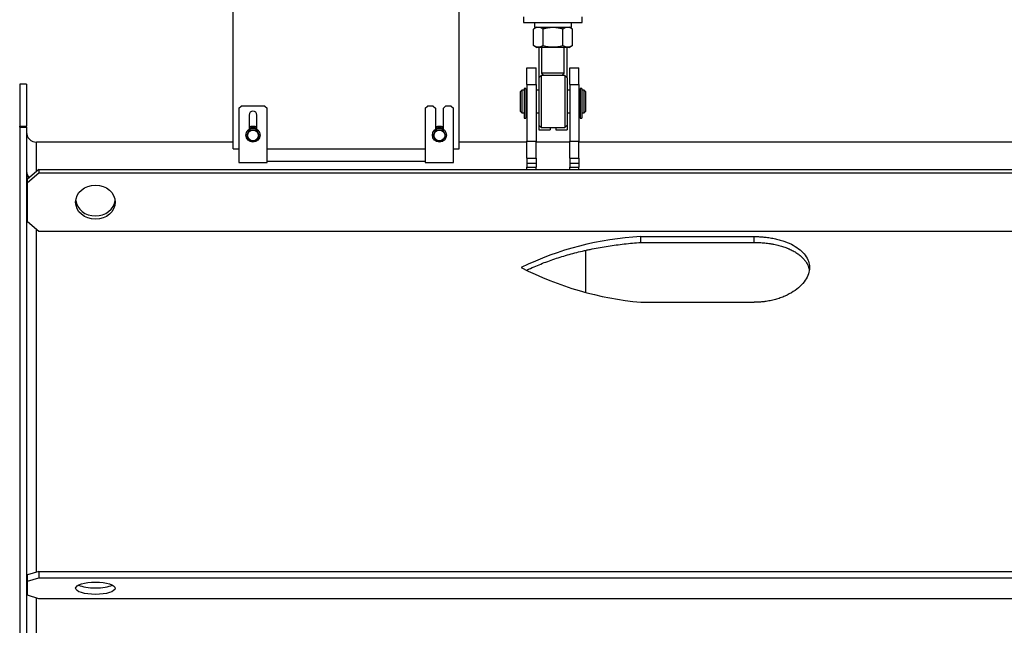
# Model space of a CAD drawing. Header units: millimetres. Extents: x 0 to 415, y -2 to 292.
# Tile 15 of 19: x 220 to 279, y 213 to 248. Entities that reach past the tile are written whole.
import ezdxf

# ---------------------------------------------------------------- set-up
doc = ezdxf.new("R2010")
doc.units = ezdxf.units.MM
for name, color, linetype in [('20_5', 7, 'Continuous'), ('6_4', 7, 'Continuous'), ('BLACHA_POZ_2', 7, 'Continuous'), ('Default', 7, 'Continuous'), ('KOŁEK', 7, 'Continuous'), ('M6X20', 7, 'Continuous'), ('NAKRĘTKA_M20-OCY', 7, 'Continuous'), ('PLYTKA_OSADCZA_S', 7, 'Continuous'), ('PODKŁADKA_OKR._D', 7, 'Continuous'), ('PRĘT_GWINTOWANY', 7, 'Continuous'), ('PŁASZCZ', 7, 'Continuous'), ('PŁASZCZ_ZEW_1', 7, 'Continuous'), ('SWORZEŃ', 7, 'Continuous'), ('TULEJKA', 7, 'Continuous'), ('UCHO', 7, 'Continuous'), ('UCHWYT_POZ_3', 7, 'Continuous'), ('UCHWYT_POZ_4', 7, 'Continuous'), ('WSPORNIK_A', 7, 'Continuous'), ('WSPORNIK_B', 7, 'Continuous')]:
    doc.layers.add(name, color=color, linetype=linetype)

# ---------------------------------------------------------------- blocks, each defined once
blk = doc.blocks.new('SE3')
at = {"layer": '20_5', "color": 7, "linetype": 'Continuous'}
for p, q in [((250.813, 248.294), (250.813, 248.027)), ((252.995, 248.027), (252.995, 248.294)), ((250.813, 248.027), (252.995, 248.027))]:
    blk.add_line(p, q, dxfattribs=at)
at = {"layer": '6_4', "color": 7, "linetype": 'Continuous'}
for centre in [(234.204, 241.646), (245.204, 241.646)]:
    blk.add_circle(centre, 0.417, dxfattribs=at)
at = {"layer": 'BLACHA_POZ_2', "color": 7, "linetype": 'Continuous'}
for p, q in [((233.037, 240.827), (233.037, 264.694)), ((246.371, 240.827), (246.371, 264.694)), ((233.037, 240.827), (233.371, 240.827)), ((235.037, 240.827), (244.371, 240.827)), ((246.037, 240.827), (246.371, 240.827))]:
    blk.add_line(p, q, dxfattribs=at)
at = {"layer": 'KOŁEK', "color": 7, "linetype": 'Continuous'}
for centre, radius, start, end in [((234.204, 241.627), 0.533, 64.05552, 115.94448), ((234.204, 241.627), 0.467, 60, 120), ((245.204, 241.627), 0.533, 64.05552, 115.94448), ((245.204, 241.627), 0.467, 60, 120)]:
    blk.add_arc(centre, radius, start, end, dxfattribs=at)
at = {"layer": 'M6X20', "color": 7, "linetype": 'Continuous'}
for p, q in [((234.011, 241.96), (234.396, 241.96)), ((245.011, 241.96), (245.396, 241.96))]:
    blk.add_line(p, q, dxfattribs=at)
for centre in [(234.204, 241.627), (245.204, 241.627)]:
    blk.add_circle(centre, 0.317, dxfattribs=at)
for centre, radius, start, end in [((291.42, 208.593), 66.401, 149.83394, 150.16606), ((176.988, 208.593), 66.401, 29.83394, 30.16606), ((302.42, 208.593), 66.401, 149.83394, 150.16606), ((187.988, 208.593), 66.401, 29.83394, 30.16606), ((291.42, 274.661), 66.401, 209.83394, 210.16606), ((234.204, 312.657), 71.364, 269.84549, 270.15451), ((176.988, 274.661), 66.401, 329.83394, 330.16606), ((302.42, 274.661), 66.401, 209.83394, 210.16606), ((245.204, 312.657), 71.364, 269.84549, 270.15451), ((187.988, 274.661), 66.401, 329.83394, 330.16606)]:
    blk.add_arc(centre, radius, start, end, dxfattribs=at)
at = {"layer": 'NAKRĘTKA_M20-OCY', "color": 7, "linetype": 'Continuous'}
for p, q in [((250.954, 248.027), (250.748, 247.908)), ((250.749, 246.945), (250.749, 247.909)), ((251.326, 246.945), (251.326, 247.909)), ((252.481, 246.945), (252.481, 247.909)), ((253.06, 247.908), (252.854, 248.027)), ((253.059, 246.945), (253.059, 247.909)), ((250.748, 246.946), (250.954, 246.827)), ((252.854, 246.827), (253.06, 246.946)), ((252.854, 246.827), (250.954, 246.827))]:
    blk.add_line(p, q, dxfattribs=at)
for centre, radius, start, end in [((251.038, 247.478), 0.518, 56.1507, 123.8493), ((252.77, 247.478), 0.518, 56.1507, 123.8493), ((251.038, 247.376), 0.518, 236.1507, 303.8493), ((251.904, 248.769), 1.913, 252.43284, 287.56716), ((252.77, 247.376), 0.518, 236.1507, 303.8493)]:
    blk.add_arc(centre, radius, start, end, dxfattribs=at)
blk.add_open_spline([(252.481, 247.909), (252.331, 247.952), (252.195, 247.974), (252.046, 247.998), (251.904, 247.998), (251.76, 247.998), (251.611, 247.974), (251.477, 247.952), (251.326, 247.909)], degree=2, knots=[0, 0, 0, 0.25, 0.25, 0.5, 0.5, 0.75, 0.75, 1, 1, 1], dxfattribs=at)
at = {"layer": 'PLYTKA_OSADCZA_S', "color": 7, "linetype": 'Continuous'}
for p, q in [((250.202, 244.401), (250.202, 244.391)), ((250.302, 244.401), (250.202, 244.401)), ((250.202, 244.391), (250.302, 244.391)), ((250.202, 244.391), (250.202, 242.647)), ((250.302, 244.401), (250.302, 244.391)), ((250.302, 244.391), (250.302, 242.647)), ((253.506, 244.401), (253.506, 244.391)), ((253.606, 244.401), (253.506, 244.401)), ((253.506, 244.391), (253.606, 244.391)), ((253.506, 244.391), (253.506, 242.647)), ((253.606, 244.401), (253.606, 244.391)), ((253.606, 244.391), (253.606, 242.647)), ((250.202, 242.647), (250.302, 242.647)), ((253.506, 242.647), (253.606, 242.647))]:
    blk.add_line(p, q, dxfattribs=at)
at = {"layer": 'PODKŁADKA_OKR._D', "color": 7, "linetype": 'Continuous'}
for p, q in [((250.171, 248.627), (250.171, 248.294)), ((250.171, 248.294), (253.637, 248.294)), ((253.637, 248.294), (253.637, 248.627))]:
    blk.add_line(p, q, dxfattribs=at)
at = {"layer": 'PRĘT_GWINTOWANY', "color": 7, "linetype": 'Continuous'}
for p, q in [((251.237, 246.827), (251.237, 245.294)), ((252.571, 245.294), (252.571, 246.827)), ((252.571, 245.294), (251.237, 245.294)), ((251.237, 245.294), (251.371, 245.16)), ((252.437, 245.16), (252.571, 245.294)), ((252.437, 245.16), (251.371, 245.16))]:
    blk.add_line(p, q, dxfattribs=at)
at = {"layer": 'PŁASZCZ', "color": 7, "linetype": 'Continuous'}
for p, q in [((220.437, 244.66), (220.437, 242.17)), ((220.837, 244.66), (220.437, 244.66)), ((220.837, 244.66), (220.837, 242.17)), ((220.437, 242.17), (220.837, 242.17)), ((220.437, 242.117), (220.437, 242.17)), ((220.437, 242.117), (220.837, 242.117)), ((220.437, 242.117), (220.437, 160.327)), ((220.837, 242.117), (220.837, 242.17)), ((220.837, 242.117), (220.837, 185.641)), ((221.437, 239.503), (221.437, 241.227)), ((233.037, 241.227), (221.437, 241.227)), ((250.371, 241.227), (246.371, 241.227)), ((252.904, 241.227), (250.904, 241.227)), ((281.704, 241.227), (253.437, 241.227)), ((235.037, 240.103), (244.371, 240.103)), ((221.437, 215.848), (221.437, 236.07)), ((257.085, 235.656), (263.771, 235.656)), ((257.085, 235.313), (257.085, 235.656)), ((257.085, 235.313), (263.771, 235.313)), ((263.771, 235.313), (263.771, 235.656)), ((257.085, 231.775), (263.771, 231.775)), ((221.437, 180.494), (221.437, 214.314))]:
    blk.add_line(p, q, dxfattribs=at)
for centre, radius, start, end in [((221.437, 241.827), 0.6, 180, 270), ((221.42, 239.523), 0.583, 181.79557, 223.46029), ((221.42, 239.474), 0.583, 181.83934, 219.78273), ((258.057, 217.354), 18.327, 93.04278, 115.97964), ((258.854, 250.996), 19.302, 242.79403, 264.74138)]:
    blk.add_arc(centre, radius, start, end, dxfattribs=at)
for points, knots in [([(250.362, 233.672), (250.504, 233.741), (250.647, 233.807), (251.054, 233.984), (251.321, 234.091), (251.867, 234.292), (252.147, 234.386), (252.718, 234.561), (253.01, 234.642), (253.457, 234.755), (253.608, 234.791), (253.836, 234.843), (253.913, 234.859), (254.067, 234.892), (254.144, 234.908), (254.53, 234.986), (254.841, 235.042), (255.472, 235.141), (255.79, 235.184), (256.432, 235.258), (256.757, 235.289), (257.085, 235.313)], [0.0552733, 0.0552733, 0.0552733, 0.0552733, 0.125, 0.125, 0.25, 0.25, 0.375, 0.375, 0.5, 0.5, 0.5625, 0.5625, 0.59375, 0.59375, 0.625, 0.625, 0.75, 0.75, 0.875, 0.875, 1, 1, 1, 1]), ([(263.771, 235.656), (263.814, 235.655), (263.9, 235.655), (264.029, 235.651), (264.158, 235.644), (264.286, 235.635), (264.477, 235.617), (264.728, 235.583), (265.031, 235.526), (265.322, 235.452), (265.688, 235.334), (266.103, 235.149), (266.509, 234.876), (266.811, 234.557), (266.996, 234.206), (267.058, 233.831), (266.996, 233.448), (266.81, 233.071), (266.509, 232.715), (266.103, 232.397), (265.689, 232.175), (265.322, 232.03), (265.031, 231.939), (264.728, 231.867), (264.45, 231.82), (264.202, 231.793), (263.987, 231.778), (263.843, 231.776), (263.771, 231.775)], [0, 0, 0, 0, 0.012589, 0.02514, 0.037671, 0.050204, 0.06276, 0.094097, 0.125401, 0.156626, 0.187907, 0.250261, 0.312847, 0.375084, 0.437669, 0.499981, 0.562438, 0.624937, 0.687204, 0.749795, 0.81201, 0.843401, 0.874647, 0.905881, 0.937075, 0.958073, 0.979016, 1, 1, 1, 1]), ([(263.771, 235.313), (263.878, 235.313), (263.985, 235.31), (264.198, 235.3), (264.303, 235.291), (264.512, 235.27), (264.615, 235.256), (264.744, 235.236), (264.769, 235.232), (264.82, 235.223), (264.846, 235.219), (264.922, 235.204), (264.972, 235.194), (265.12, 235.162), (265.217, 235.138), (265.404, 235.085), (265.496, 235.056), (265.629, 235.009), (265.672, 234.993), (265.737, 234.967), (265.758, 234.959), (265.801, 234.941), (265.822, 234.932), (265.926, 234.886), (266.005, 234.848), (266.156, 234.767), (266.227, 234.724), (266.362, 234.635), (266.426, 234.588), (266.515, 234.514), (266.544, 234.489), (266.6, 234.438), (266.626, 234.412), (266.702, 234.334), (266.747, 234.28), (266.829, 234.17), (266.865, 234.113), (266.911, 234.026), (266.926, 233.997), (266.952, 233.937), (266.964, 233.907), (266.995, 233.816), (267.011, 233.755), (267.023, 233.685), (267.024, 233.676), (267.026, 233.667)], [0, 0, 0, 0, 0.03125, 0.03125, 0.0625, 0.0625, 0.09375, 0.09375, 0.1015625, 0.1015625, 0.109375, 0.109375, 0.125, 0.125, 0.15625, 0.15625, 0.1875, 0.1875, 0.203125, 0.203125, 0.2109375, 0.2109375, 0.21875, 0.21875, 0.25, 0.25, 0.28125, 0.28125, 0.3125, 0.3125, 0.328125, 0.328125, 0.34375, 0.34375, 0.375, 0.375, 0.40625, 0.40625, 0.421875, 0.421875, 0.4375, 0.4375, 0.46875, 0.46875, 0.4732895, 0.4732895, 0.4732895, 0.4732895])]:
    blk.add_open_spline(points, degree=3, knots=knots, dxfattribs=at)
at = {"layer": 'PŁASZCZ_ZEW_1', "color": 7, "linetype": 'Continuous'}
blk.add_line((253.837, 232.369), (253.837, 234.833), dxfattribs=at)
at = {"layer": 'SWORZEŃ', "color": 7, "linetype": 'Continuous'}
for p, q in [((250.071, 244.294), (249.971, 244.194)), ((249.971, 244.194), (249.971, 243.06)), ((250.071, 244.294), (250.071, 242.96)), ((250.201, 244.294), (250.071, 244.294)), ((250.201, 244.294), (250.201, 242.96)), ((250.202, 244.127), (250.201, 244.127)), ((250.304, 244.127), (250.302, 244.127)), ((250.304, 244.294), (250.304, 242.96)), ((250.371, 244.294), (250.304, 244.294)), ((251.071, 244.294), (250.904, 244.294)), ((252.904, 244.294), (252.737, 244.294)), ((253.504, 244.294), (253.437, 244.294)), ((253.504, 244.294), (253.504, 242.96)), ((253.506, 244.127), (253.504, 244.127)), ((253.607, 244.127), (253.606, 244.127)), ((253.607, 244.294), (253.607, 242.96)), ((253.737, 244.294), (253.607, 244.294)), ((253.737, 242.96), (253.737, 244.294)), ((253.837, 244.194), (253.737, 244.294)), ((253.837, 243.06), (253.837, 244.194)), ((249.971, 243.06), (250.071, 242.96)), ((250.071, 242.96), (250.201, 242.96)), ((250.201, 243.127), (250.202, 243.127)), ((250.302, 243.127), (250.304, 243.127)), ((250.304, 242.96), (250.371, 242.96)), ((250.904, 242.96), (251.071, 242.96)), ((252.737, 242.96), (252.904, 242.96)), ((253.437, 242.96), (253.504, 242.96)), ((253.504, 243.127), (253.506, 243.127)), ((253.606, 243.127), (253.607, 243.127)), ((253.607, 242.96), (253.737, 242.96)), ((253.737, 242.96), (253.837, 243.06))]:
    blk.add_line(p, q, dxfattribs=at)
at = {"layer": 'TULEJKA', "color": 7, "linetype": 'Continuous'}
for p, q in [((251.204, 245.16), (251.071, 245.027)), ((251.071, 245.027), (251.071, 242.227)), ((251.204, 245.16), (251.204, 242.094)), ((251.371, 245.16), (251.204, 245.16)), ((252.604, 245.16), (252.437, 245.16)), ((252.604, 245.16), (252.604, 242.094)), ((252.737, 245.027), (252.604, 245.16)), ((252.737, 245.027), (252.737, 242.227)), ((251.071, 242.227), (251.204, 242.094)), ((251.204, 242.094), (252.604, 242.094)), ((252.604, 242.094), (252.737, 242.227))]:
    blk.add_line(p, q, dxfattribs=at)
at = {"layer": 'UCHO', "color": 7, "linetype": 'Continuous'}
for p, q in [((251.071, 246.827), (251.071, 245.027)), ((252.737, 245.027), (252.737, 246.827)), ((251.071, 242.227), (251.071, 241.96)), ((251.071, 241.96), (251.737, 241.96)), ((251.737, 242.094), (251.737, 241.96)), ((252.071, 242.094), (252.071, 241.96)), ((252.071, 241.96), (252.737, 241.96)), ((252.737, 242.227), (252.737, 241.96))]:
    blk.add_line(p, q, dxfattribs=at)
at = {"layer": 'UCHWYT_POZ_3', "color": 7, "linetype": 'Continuous'}
for p, q in [((233.371, 243.227), (233.504, 243.36)), ((233.371, 243.227), (233.371, 240.027)), ((234.904, 243.36), (233.504, 243.36)), ((234.904, 243.36), (235.037, 243.227)), ((235.037, 240.027), (235.037, 243.227)), ((233.971, 242.827), (233.971, 241.991)), ((234.437, 241.991), (234.437, 242.827)), ((233.371, 240.027), (235.037, 240.027))]:
    blk.add_line(p, q, dxfattribs=at)
blk.add_arc((234.204, 242.827), 0.233, 0, 180, dxfattribs=at)
at = {"layer": 'UCHWYT_POZ_4', "color": 7, "linetype": 'Continuous'}
for p, q in [((244.371, 243.227), (244.504, 243.36)), ((244.371, 243.227), (244.371, 240.027)), ((244.837, 243.36), (244.504, 243.36)), ((244.837, 243.36), (244.971, 243.227)), ((244.971, 243.227), (244.971, 241.991)), ((245.437, 243.227), (245.571, 243.36)), ((245.437, 241.991), (245.437, 243.227)), ((245.904, 243.36), (245.571, 243.36)), ((245.904, 243.36), (246.037, 243.227)), ((246.037, 240.027), (246.037, 243.227)), ((244.371, 240.027), (246.037, 240.027))]:
    blk.add_line(p, q, dxfattribs=at)
at = {"layer": 'WSPORNIK_A', "color": 7, "linetype": 'Continuous'}
for p, q in [((250.371, 244.627), (250.371, 245.627)), ((250.371, 245.627), (250.904, 245.627)), ((250.904, 244.627), (250.904, 245.627)), ((252.904, 244.627), (252.904, 245.627)), ((252.904, 245.627), (253.437, 245.627)), ((253.437, 244.627), (253.437, 245.627)), ((250.371, 244.627), (250.371, 241.294)), ((250.371, 244.627), (250.904, 244.627)), ((250.904, 244.627), (250.904, 241.294)), ((252.904, 244.627), (252.904, 241.294)), ((252.904, 244.627), (253.437, 244.627)), ((253.437, 244.627), (253.437, 241.294)), ((250.371, 240.294), (250.371, 241.294)), ((250.371, 241.294), (250.904, 241.294)), ((250.904, 240.294), (250.904, 241.294)), ((252.904, 240.294), (252.904, 241.294)), ((252.904, 241.294), (253.437, 241.294)), ((253.437, 240.294), (253.437, 241.294)), ((250.371, 240.294), (250.371, 239.987)), ((250.371, 240.294), (250.904, 240.294)), ((250.371, 239.987), (250.371, 239.751)), ((250.371, 239.987), (250.904, 239.987)), ((250.904, 240.294), (250.904, 239.987)), ((250.904, 239.987), (250.904, 239.751)), ((252.904, 240.294), (252.904, 239.987)), ((252.904, 240.294), (253.437, 240.294)), ((252.904, 239.987), (252.904, 239.751)), ((252.904, 239.987), (253.437, 239.987)), ((253.437, 240.294), (253.437, 239.987)), ((253.437, 239.987), (253.437, 239.751)), ((250.371, 239.618), (250.371, 239.751)), ((250.371, 239.751), (250.904, 239.751)), ((250.904, 239.618), (250.904, 239.751)), ((252.904, 239.618), (252.904, 239.751)), ((252.904, 239.751), (253.437, 239.751)), ((253.437, 239.618), (253.437, 239.751))]:
    blk.add_line(p, q, dxfattribs=at)
at = {"layer": 'WSPORNIK_B', "color": 7, "linetype": 'Continuous'}
for p, q in [((221.571, 239.618), (220.904, 239.041)), ((220.904, 238.841), (221.571, 239.418)), ((221.571, 239.618), (292.637, 239.618)), ((221.571, 239.618), (221.571, 239.418)), ((221.571, 239.418), (292.637, 239.418)), ((220.904, 238.841), (220.904, 239.041)), ((220.904, 236.532), (220.904, 238.841)), ((221.571, 235.954), (220.904, 236.532)), ((292.637, 235.954), (221.571, 235.954)), ((221.571, 215.889), (220.904, 215.683)), ((220.904, 215.303), (220.904, 215.683)), ((221.571, 215.889), (292.637, 215.889)), ((221.571, 215.889), (221.571, 215.509)), ((220.904, 215.303), (221.571, 215.509)), ((220.904, 214.479), (220.904, 215.303)), ((221.571, 215.509), (292.637, 215.509)), ((221.571, 214.273), (220.904, 214.479)), ((292.637, 214.273), (221.571, 214.273))]:
    blk.add_line(p, q, dxfattribs=at)
for centre, major_axis, ratio in [((224.904, 237.686), (-1.167, 0), 0.866025), ((224.904, 214.891), (1.167, 0), 0.309017)]:
    blk.add_ellipse(centre, major_axis=major_axis, ratio=ratio, dxfattribs=at)
for centre, major_axis, ratio, start_param, end_param in [((224.904, 237.886), (-1.167, 0), 0.866025, 0.099137, 3.042456), ((224.904, 215.271), (1.167, 0), 0.309017, 3.697369, 5.727409)]:
    blk.add_ellipse(centre, major_axis=major_axis, ratio=ratio, start_param=start_param, end_param=end_param, dxfattribs=at)

msp = doc.modelspace()

# ---------------------------------------------------------------- block references
at = {"layer": 'Default'}
msp.add_blockref('SE3', (0, 0), dxfattribs=at)

doc.saveas('drawing.dxf')
